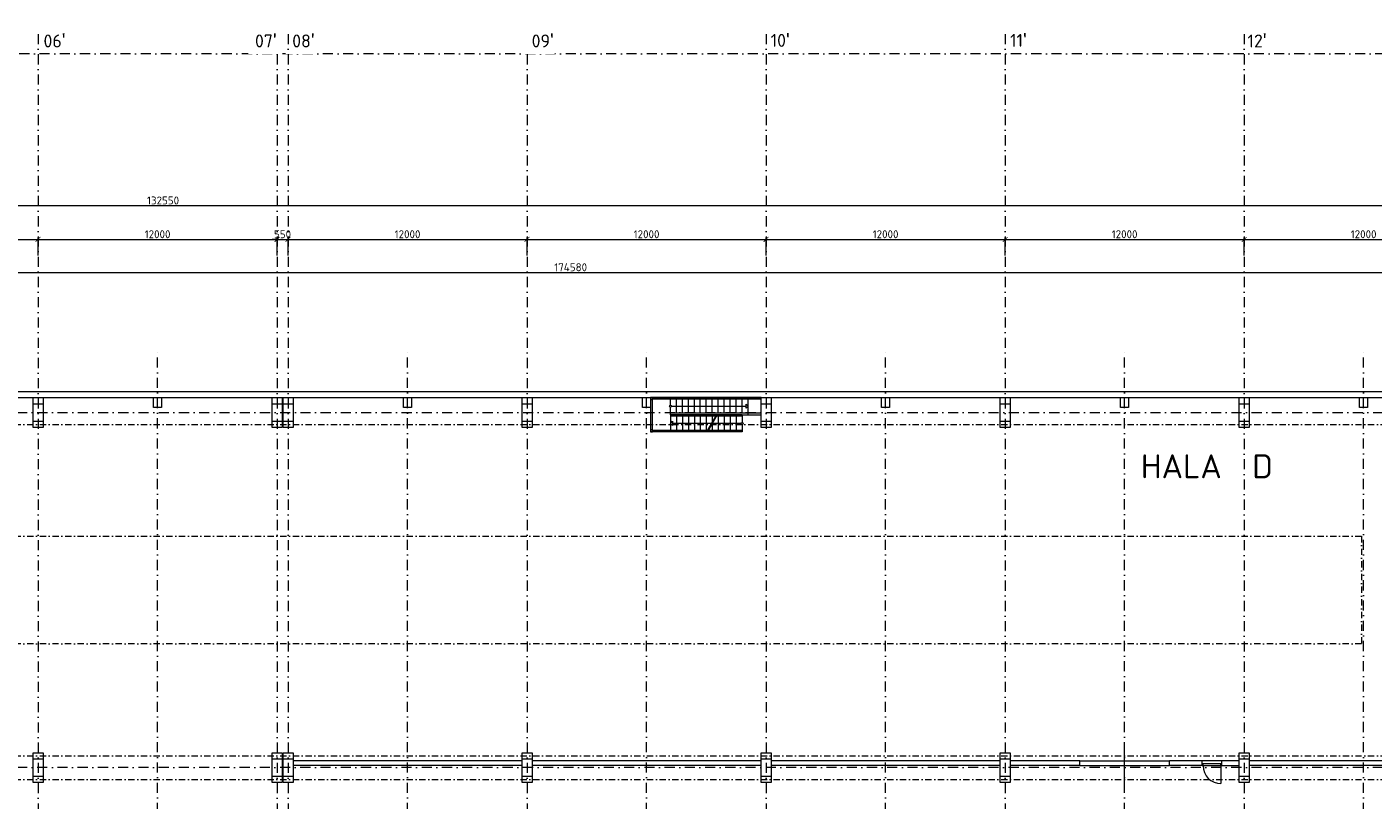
# Model space of a CAD drawing. Header units: millimetres. Extents: x -796345 to 3713765, y -2985421 to 2187451.
# Tile 125 of 256: x 65441 to 133026, y 61753 to 100555. Entities that reach past the tile are written whole.
import ezdxf
from ezdxf import colors
from ezdxf.entities.mleader import LeaderData, LeaderLine
from ezdxf.math import Vec2, Vec3

# ---------------------------------------------------------------- set-up
doc = ezdxf.new("R2010")
doc.units = ezdxf.units.MM
doc.header["$PDMODE"] = 1
for name, pattern in [('CENTERX2', [101.6, 63.5, -12.7, 12.7, -12.7]), ('DASHDOT', [25.4, 12.7, -6.35, 0, -6.35]), ('ČERCHOVANÁ', [25.4, 12.7, -6.35, 0, -6.35])]:
    doc.linetypes.add(name, pattern=pattern)
doc.layers.get('Defpoints').update_dxf_attribs({"color": 8})
for name, color, linetype, lineweight in [('A99_N_kce-nad-vid', 7, 'DASHDOT', 5), ('A99_N_koty-200', 5, 'Continuous', 5), ('A99_N_osy', 1, 'CENTERX2', 9), ('A99_N_txt-popis-200', 240, 'Continuous', 5), ('A99_N_txt-popis-50', 240, 'Continuous', 9), ('A99_S_kce-nad-vid', 181, 'DASHDOT', 5), ('A99_S_kce-pohl', 7, 'Continuous', 5), ('A99_S_kce-rez-sil', 7, 'Continuous', 15), ('A99_S_otvory', 7, 'Continuous', 5), ('A99_S_sloupy', 7, 'Continuous', 5)]:
    doc.layers.add(name, color=color, linetype=linetype, lineweight=lineweight)
doc.styles.add('A99_kota', font='isocpeur.ttf', dxfattribs={"height": 2})
doc.styles.add('A99_popis', font='isocpeur.ttf')
doc.styles.add('ad_popis 100', font='isocpeur.ttf', dxfattribs={"height": 200})
doc.dimstyles.new('A99_kota_200 new', dxfattribs={"dimscale": 200, "dimtxt": 2, "dimasz": 1.2, "dimexe": 0.5, "dimexo": 1.5, "dimgap": 0.3, "dimtad": 1, "dimdec": 0, "dimzin": 3, "dimdsep": 46, "dimtxsty": 'A99_kota', "dimblk": 'ARCHTICK', "dimcen": 2.5, "dimazin": 2, "dimtfac": 0.75, "dimtdec": 0, "dimtmove": 2, "dimatfit": 0, "dimfxl": 4, "dimfxlon": 1, "dimtolj": 1, "dimtzin": 0, "dimlwd": 5, "dimlwe": 5, "dimarcsym": 0})

# ---------------------------------------------------------------- blocks, each defined once
blk = doc.blocks.new('_ArchTick')
at = {"color": 0, "linetype": 'ByBlock', "const_width": 0.15}
blk.add_lwpolyline([(-0.5, -0.5), (0.5, 0.5)], dxfattribs=at)
blk = doc.blocks.new('*D144')
at = {"layer": 'A99_N_koty-200', "color": 0, "lineweight": 5, "transparency": 16777216}
for p, q in [((54000, 89090), (54000, 89990)), ((54000, 89890), (66000, 89890)), ((66000, 89090), (66000, 89990))]:
    blk.add_line(p, q, dxfattribs=at)
at = {"layer": 'Defpoints', "color": 0, "lineweight": 0, "transparency": 16777216}
for p in [(66000, 89890), (54000, 84024), (66000, 84024)]:
    blk.add_point(p, dxfattribs=at)
at = {"layer": 'A99_N_koty-200', "color": 0, "lineweight": 5, "transparency": 16777216, "xscale": 240, "yscale": 240, "zscale": 240, "rotation": 180}
blk.add_blockref('_ArchTick', (54000, 89890), dxfattribs=at)
at = {"layer": 'A99_N_koty-200', "color": 0, "lineweight": 5, "transparency": 16777216, "xscale": 240, "yscale": 240, "zscale": 240}
blk.add_blockref('_ArchTick', (66000, 89890), dxfattribs=at)
at = {"layer": 'A99_N_koty-200', "color": 0, "transparency": 16777216, "insert": (60000, 90150), "char_height": 400, "attachment_point": 5, "style": 'A99_kota'}
blk.add_mtext('\\A1;12000', dxfattribs=at)
blk = doc.blocks.new('*D145')
at = {"layer": 'A99_N_koty-200', "color": 0, "lineweight": 5, "transparency": 16777216}
for p, q in [((66000, 89090), (66000, 89990)), ((66000, 89890), (78000, 89890)), ((78000, 89090), (78000, 89990))]:
    blk.add_line(p, q, dxfattribs=at)
at = {"layer": 'Defpoints', "color": 0, "lineweight": 0, "transparency": 16777216}
for p in [(78000, 89890), (66000, 84024), (78000, 84024)]:
    blk.add_point(p, dxfattribs=at)
at = {"layer": 'A99_N_koty-200', "color": 0, "lineweight": 5, "transparency": 16777216, "xscale": 240, "yscale": 240, "zscale": 240, "rotation": 180}
blk.add_blockref('_ArchTick', (66000, 89890), dxfattribs=at)
at = {"layer": 'A99_N_koty-200', "color": 0, "lineweight": 5, "transparency": 16777216, "xscale": 240, "yscale": 240, "zscale": 240}
blk.add_blockref('_ArchTick', (78000, 89890), dxfattribs=at)
at = {"layer": 'A99_N_koty-200', "color": 0, "transparency": 16777216, "insert": (72000, 90150), "char_height": 400, "attachment_point": 5, "style": 'A99_kota'}
blk.add_mtext('\\A1;12000', dxfattribs=at)
blk = doc.blocks.new('*D146')
at = {"layer": 'A99_N_koty-200', "color": 0, "lineweight": 5, "transparency": 16777216}
for p, q in [((78000, 89890), (77760, 89890)), ((78000, 89090), (78000, 89990)), ((78000, 89890), (78550, 89890)), ((78550, 89090), (78550, 89990)), ((78550, 89890), (78790, 89890))]:
    blk.add_line(p, q, dxfattribs=at)
at = {"layer": 'Defpoints', "color": 0, "lineweight": 0, "transparency": 16777216}
for p in [(78550, 89890), (78000, 84024), (78550, 84024)]:
    blk.add_point(p, dxfattribs=at)
at = {"layer": 'A99_N_koty-200', "color": 0, "lineweight": 5, "transparency": 16777216, "xscale": 240, "yscale": 240, "zscale": 240}
blk.add_blockref('_ArchTick', (78000, 89890), dxfattribs=at)
at = {"layer": 'A99_N_koty-200', "color": 0, "lineweight": 5, "transparency": 16777216, "xscale": 240, "yscale": 240, "zscale": 240, "rotation": 180}
blk.add_blockref('_ArchTick', (78550, 89890), dxfattribs=at)
at = {"layer": 'A99_N_koty-200', "color": 0, "transparency": 16777216, "insert": (78275, 90150), "char_height": 400, "attachment_point": 5, "style": 'A99_kota'}
blk.add_mtext('\\A1;550', dxfattribs=at)
blk = doc.blocks.new('*D147')
at = {"layer": 'A99_N_koty-200', "color": 0, "lineweight": 5, "transparency": 16777216}
for p, q in [((78550, 89090), (78550, 89990)), ((78550, 89890), (90550, 89890)), ((90550, 89090), (90550, 89990))]:
    blk.add_line(p, q, dxfattribs=at)
at = {"layer": 'Defpoints', "color": 0, "lineweight": 0, "transparency": 16777216}
for p in [(90550, 89890), (78550, 84024), (90550, 84024)]:
    blk.add_point(p, dxfattribs=at)
at = {"layer": 'A99_N_koty-200', "color": 0, "lineweight": 5, "transparency": 16777216, "xscale": 240, "yscale": 240, "zscale": 240, "rotation": 180}
blk.add_blockref('_ArchTick', (78550, 89890), dxfattribs=at)
at = {"layer": 'A99_N_koty-200', "color": 0, "lineweight": 5, "transparency": 16777216, "xscale": 240, "yscale": 240, "zscale": 240}
blk.add_blockref('_ArchTick', (90550, 89890), dxfattribs=at)
at = {"layer": 'A99_N_koty-200', "color": 0, "transparency": 16777216, "insert": (84550, 90150), "char_height": 400, "attachment_point": 5, "style": 'A99_kota'}
blk.add_mtext('\\A1;12000', dxfattribs=at)
blk = doc.blocks.new('*D148')
at = {"layer": 'A99_N_koty-200', "color": 0, "lineweight": 5, "transparency": 16777216}
for p, q in [((90550, 89090), (90550, 89990)), ((90550, 89890), (102550, 89890)), ((102550, 89090), (102550, 89990))]:
    blk.add_line(p, q, dxfattribs=at)
at = {"layer": 'Defpoints', "color": 0, "lineweight": 0, "transparency": 16777216}
for p in [(102550, 89890), (90550, 84024), (102550, 84024)]:
    blk.add_point(p, dxfattribs=at)
at = {"layer": 'A99_N_koty-200', "color": 0, "lineweight": 5, "transparency": 16777216, "xscale": 240, "yscale": 240, "zscale": 240, "rotation": 180}
blk.add_blockref('_ArchTick', (90550, 89890), dxfattribs=at)
at = {"layer": 'A99_N_koty-200', "color": 0, "lineweight": 5, "transparency": 16777216, "xscale": 240, "yscale": 240, "zscale": 240}
blk.add_blockref('_ArchTick', (102550, 89890), dxfattribs=at)
at = {"layer": 'A99_N_koty-200', "color": 0, "transparency": 16777216, "insert": (96550, 90150), "char_height": 400, "attachment_point": 5, "style": 'A99_kota'}
blk.add_mtext('\\A1;12000', dxfattribs=at)
blk = doc.blocks.new('*D149')
at = {"layer": 'A99_N_koty-200', "color": 0, "lineweight": 5, "transparency": 16777216}
for p, q in [((102550, 89090), (102550, 89990)), ((102550, 89890), (114550, 89890)), ((114550, 89090), (114550, 89990))]:
    blk.add_line(p, q, dxfattribs=at)
at = {"layer": 'Defpoints', "color": 0, "lineweight": 0, "transparency": 16777216}
for p in [(114550, 89890), (102550, 84024), (114550, 84024)]:
    blk.add_point(p, dxfattribs=at)
at = {"layer": 'A99_N_koty-200', "color": 0, "lineweight": 5, "transparency": 16777216, "xscale": 240, "yscale": 240, "zscale": 240, "rotation": 180}
blk.add_blockref('_ArchTick', (102550, 89890), dxfattribs=at)
at = {"layer": 'A99_N_koty-200', "color": 0, "lineweight": 5, "transparency": 16777216, "xscale": 240, "yscale": 240, "zscale": 240}
blk.add_blockref('_ArchTick', (114550, 89890), dxfattribs=at)
at = {"layer": 'A99_N_koty-200', "color": 0, "transparency": 16777216, "insert": (108550, 90150), "char_height": 400, "attachment_point": 5, "style": 'A99_kota'}
blk.add_mtext('\\A1;12000', dxfattribs=at)
blk = doc.blocks.new('*D150')
at = {"layer": 'A99_N_koty-200', "color": 0, "lineweight": 5, "transparency": 16777216}
for p, q in [((114550, 89090), (114550, 89990)), ((114550, 89890), (126550, 89890)), ((126550, 89090), (126550, 89990))]:
    blk.add_line(p, q, dxfattribs=at)
at = {"layer": 'Defpoints', "color": 0, "lineweight": 0, "transparency": 16777216}
for p in [(126550, 89890), (114550, 84024), (126550, 84024)]:
    blk.add_point(p, dxfattribs=at)
at = {"layer": 'A99_N_koty-200', "color": 0, "lineweight": 5, "transparency": 16777216, "xscale": 240, "yscale": 240, "zscale": 240, "rotation": 180}
blk.add_blockref('_ArchTick', (114550, 89890), dxfattribs=at)
at = {"layer": 'A99_N_koty-200', "color": 0, "lineweight": 5, "transparency": 16777216, "xscale": 240, "yscale": 240, "zscale": 240}
blk.add_blockref('_ArchTick', (126550, 89890), dxfattribs=at)
at = {"layer": 'A99_N_koty-200', "color": 0, "transparency": 16777216, "insert": (120550, 90150), "char_height": 400, "attachment_point": 5, "style": 'A99_kota'}
blk.add_mtext('\\A1;12000', dxfattribs=at)
blk = doc.blocks.new('*D151')
at = {"layer": 'A99_N_koty-200', "color": 0, "lineweight": 5, "transparency": 16777216}
for p, q in [((126550, 89090), (126550, 89990)), ((126550, 89890), (138550, 89890)), ((138550, 89090), (138550, 89990))]:
    blk.add_line(p, q, dxfattribs=at)
at = {"layer": 'Defpoints', "color": 0, "lineweight": 0, "transparency": 16777216}
for p in [(138550, 89890), (126550, 84024), (138550, 84024)]:
    blk.add_point(p, dxfattribs=at)
at = {"layer": 'A99_N_koty-200', "color": 0, "lineweight": 5, "transparency": 16777216, "xscale": 240, "yscale": 240, "zscale": 240, "rotation": 180}
blk.add_blockref('_ArchTick', (126550, 89890), dxfattribs=at)
at = {"layer": 'A99_N_koty-200', "color": 0, "lineweight": 5, "transparency": 16777216, "xscale": 240, "yscale": 240, "zscale": 240}
blk.add_blockref('_ArchTick', (138550, 89890), dxfattribs=at)
at = {"layer": 'A99_N_koty-200', "color": 0, "transparency": 16777216, "insert": (132550, 90150), "char_height": 400, "attachment_point": 5, "style": 'A99_kota'}
blk.add_mtext('\\A1;12000', dxfattribs=at)
blk = doc.blocks.new('*D159')
at = {"layer": 'A99_N_koty-200', "color": 0, "lineweight": 5, "transparency": 16777216}
for p, q in [((6000, 90785), (6000, 91685)), ((6000, 91585), (138550, 91585)), ((138550, 90785), (138550, 91685))]:
    blk.add_line(p, q, dxfattribs=at)
at = {"layer": 'Defpoints', "color": 0, "lineweight": 0, "transparency": 16777216}
for p in [(138550, 91585), (6000, 84024), (138550, 84024)]:
    blk.add_point(p, dxfattribs=at)
at = {"layer": 'A99_N_koty-200', "color": 0, "lineweight": 5, "transparency": 16777216, "xscale": 240, "yscale": 240, "zscale": 240, "rotation": 180}
blk.add_blockref('_ArchTick', (6000, 91585), dxfattribs=at)
at = {"layer": 'A99_N_koty-200', "color": 0, "lineweight": 5, "transparency": 16777216, "xscale": 240, "yscale": 240, "zscale": 240}
blk.add_blockref('_ArchTick', (138550, 91585), dxfattribs=at)
at = {"layer": 'A99_N_koty-200', "color": 0, "transparency": 16777216, "insert": (72275, 91845), "char_height": 400, "attachment_point": 5, "style": 'A99_kota'}
blk.add_mtext('\\A1;132550', dxfattribs=at)
blk = doc.blocks.new('*D162')
at = {"layer": 'A99_N_koty-200', "color": 0, "lineweight": 5, "transparency": 16777216}
for p, q in [((5450, 87432), (5450, 88332)), ((5450, 88232), (180030, 88232)), ((180030, 87432), (180030, 88332))]:
    blk.add_line(p, q, dxfattribs=at)
at = {"layer": 'Defpoints', "color": 0, "lineweight": 0, "transparency": 16777216}
for p in [(180030, 88232), (5450, 82250), (180030, 81380)]:
    blk.add_point(p, dxfattribs=at)
at = {"layer": 'A99_N_koty-200', "color": 0, "lineweight": 5, "transparency": 16777216, "xscale": 240, "yscale": 240, "zscale": 240, "rotation": 180}
blk.add_blockref('_ArchTick', (5450, 88232), dxfattribs=at)
at = {"layer": 'A99_N_koty-200', "color": 0, "lineweight": 5, "transparency": 16777216, "xscale": 240, "yscale": 240, "zscale": 240}
blk.add_blockref('_ArchTick', (180030, 88232), dxfattribs=at)
at = {"layer": 'A99_N_koty-200', "color": 0, "transparency": 16777216, "insert": (92740, 88492), "char_height": 400, "attachment_point": 5, "style": 'A99_kota'}
blk.add_mtext('\\A1;174580', dxfattribs=at)

msp = doc.modelspace()

# ---------------------------------------------------------------- linework, layer by layer
at = {"layer": 'A99_N_kce-nad-vid', "color": 1, "linetype": 'ČERCHOVANÁ', "lineweight": 9, "ltscale": 25}
for p, q in [((12100, 75005.3), (132450, 75005.3)), ((132450, 75005.3), (132450, 69595))]:
    msp.add_line(p, q, dxfattribs=at)
msp.add_lwpolyline([(132450, 69594.7), (12100, 69594.7)], dxfattribs=at)
at = {"layer": 'A99_N_osy', "linetype": 'DASHDOT', "ltscale": 40}
for p, q in [((66000, 100200), (66000, -5085)), ((78000, 100200), (78000, -5085)), ((90550, 100200), (90550, -5085)), ((102550, 100200), (102550, -5010)), ((114550, 100200), (114550, -5085)), ((126550, 100200), (126550, 25717.8)), ((3980, 81200), (138800, 81200)), ((150800, 63380), (3980, 63380))]:
    msp.add_line(p, q, dxfattribs=at)
for points in [[(152950, 99200), (4375, 99200)], [(72000, 22490), (72000, 84377.5)], [(84550, 22490), (84550, 84377.5)], [(96550, 22490), (96550, 84377.5)], [(108550, 22490), (108550, 84377.5)], [(120550, 22490), (120550, 84377.5)], [(132550, 22490), (132550, 84377.5)]]:
    msp.add_lwpolyline(points, dxfattribs=at)
at = {"layer": 'A99_S_kce-nad-vid', "linetype": 'DASHDOT', "ltscale": 25}
for p, q in [((5750, 80610), (138800, 80610)), ((5750, 63970), (138800, 63970)), ((5750, 62790), (150800, 62790))]:
    msp.add_line(p, q, dxfattribs=at)
at = {"layer": 'A99_S_kce-pohl', "linetype": 'Continuous', "ltscale": 10}
for p, q in [((102300, 81950), (96750, 81950)), ((96825, 81875), (96825, 80305)), ((102300, 81875), (96825, 81875)), ((97750, 81570), (97750, 81950)), ((98050, 81165), (98050, 81875)), ((98350, 81165), (98350, 81875)), ((98650, 81165), (98650, 81875)), ((98950, 81165), (98950, 81875)), ((99250, 81165), (99250, 81875)), ((99550, 81165), (99550, 81875)), ((99850, 81165), (99850, 81875)), ((100150, 81165), (100150, 81875)), ((100450, 81165), (100450, 81875)), ((100750, 81165), (100750, 81875)), ((101050, 81165), (101050, 81875)), ((101350, 81165), (101350, 81875)), ((101650, 81090), (101650, 81950)), ((96750, 81770), (96750, 80230)), ((97750, 81090), (97750, 81470)), ((102300, 81165), (97750, 81165)), ((97800, 81520), (101543.9, 81520)), ((101650, 81520), (101543.9, 81626.1)), ((101543.9, 81413.9), (101543.9, 81626.1)), ((101650, 81520), (101543.9, 81413.9)), ((97750, 81090), (97750, 80230)), ((100063.6, 81090), (97750, 81090)), ((100020.3, 81015), (97750, 81015)), ((97750, 80660), (97856.1, 80766.1)), ((97750, 80660), (97856.1, 80553.9)), ((97856.1, 80766.1), (97856.1, 80553.9)), ((99815.4, 80660), (97856.1, 80660)), ((98050, 81015), (98050, 80305)), ((98350, 81015), (98350, 80305)), ((98650, 81015), (98650, 80305)), ((98950, 81015), (98950, 80305)), ((99250, 81015), (99250, 80305)), ((99550, 81015), (99550, 80305)), ((100063.6, 81090), (99567.1, 80230)), ((100098.3, 81090), (99601.7, 80230)), ((99850, 81015), (99850, 80720)), ((101300, 80660), (99850, 80660)), ((99850, 80660), (99850, 80305)), ((101350, 81015), (100055, 81015)), ((101350, 81090), (100063.6, 81090)), ((100150, 81015), (100150, 80305)), ((100450, 81015), (100450, 80305)), ((100750, 81015), (100750, 80305)), ((101050, 81015), (101050, 80305)), ((101350, 81090), (101350, 80710)), ((101350, 81090), (102300, 81090)), ((101350, 80610), (101350, 80230)), ((99567.1, 80230), (96750, 80230)), ((99610.4, 80305), (96825, 80305)), ((101350, 80230), (99567.1, 80230)), ((101350, 80305), (99645, 80305))]:
    msp.add_line(p, q, dxfattribs=at)
for points in [[(96750, 81850), (96850, 81850), (96850, 81950), (96750, 81950)], [(96750, 80230), (96850, 80230), (96850, 80330), (96750, 80330)]]:
    msp.add_lwpolyline(points, close=True, dxfattribs=at)
for centre in [(97750, 81520), (101350, 80660)]:
    msp.add_circle(centre, 50, dxfattribs=at)
at = {"layer": 'A99_S_kce-rez-sil', "linetype": 'Continuous'}
for p, q in [((11800, 82250), (161650, 82250)), ((12200, 81950), (138300, 81950))]:
    msp.add_line(p, q, dxfattribs=at)
at = {"layer": 'A99_S_kce-rez-sil'}
for p, q in [((90300, 63730), (78800, 63730)), ((102300, 63730), (90800, 63730)), ((114300, 63730), (102800, 63730)), ((118300, 63730), (114800, 63730)), ((118300, 63480), (118300, 63730)), ((118300, 63730), (122800, 63730)), ((124440, 63730), (122800, 63730)), ((122800, 63480), (122800, 63730)), ((124440, 63480), (124440, 63730)), ((126300, 63730), (125440, 63730)), ((125440, 63480), (125440, 63730)), ((138300, 63730), (126800, 63730)), ((90300, 63480), (78800, 63480)), ((102300, 63480), (90800, 63480)), ((114300, 63480), (102800, 63480)), ((118300, 63480), (114800, 63480)), ((118300, 63480), (122800, 63480)), ((124440, 63480), (122800, 63480)), ((125440, 63480), (126300, 63480)), ((138300, 63480), (126800, 63480))]:
    msp.add_line(p, q, dxfattribs=at)
at = {"layer": 'A99_S_otvory'}
for p, q in [((120550, 62379.6), (120550, 64276)), ((125440, 63730), (124440, 63730)), ((124440, 63580), (125440, 63580)), ((124490, 63480), (124490, 63580)), ((125390, 63480), (125390, 63580)), ((124440, 63480), (125440, 63480)), ((125390, 63480), (125390, 62580))]:
    msp.add_line(p, q, dxfattribs=at)
msp.add_arc((125390, 63480), 900, 180, 270, dxfattribs=at)
at = {"layer": 'A99_S_sloupy', "linetype": 'Continuous', "ltscale": 2}
for points in [[(66250, 80450), (65750, 80450), (65750, 81950), (66250, 81950)], [(66250, 80450), (65750, 80450), (65750, 81950), (66250, 81950)], [(78250, 80450), (77750, 80450), (77750, 81950), (78250, 81950)], [(78250, 80450), (77750, 80450), (77750, 81950), (78250, 81950)], [(78800, 80450), (78300, 80450), (78300, 81950), (78800, 81950)], [(78800, 80450), (78300, 80450), (78300, 81950), (78800, 81950)], [(90800, 80450), (90300, 80450), (90300, 81950), (90800, 81950)], [(90800, 80450), (90300, 80450), (90300, 81950), (90800, 81950)], [(102800, 80450), (102300, 80450), (102300, 81950), (102800, 81950)], [(102800, 80450), (102300, 80450), (102300, 81950), (102800, 81950)], [(114800, 80450), (114300, 80450), (114300, 81950), (114800, 81950)], [(114800, 80450), (114300, 80450), (114300, 81950), (114800, 81950)], [(126800, 80450), (126300, 80450), (126300, 81950), (126800, 81950)], [(126800, 80450), (126300, 80450), (126300, 81950), (126800, 81950)], [(66250, 62630), (65750, 62630), (65750, 64130), (66250, 64130)], [(66250, 62630), (65750, 62630), (65750, 64130), (66250, 64130)], [(78250, 62630), (77750, 62630), (77750, 64130), (78250, 64130)], [(78250, 62630), (77750, 62630), (77750, 64130), (78250, 64130)], [(78800, 62630), (78300, 62630), (78300, 64130), (78800, 64130)], [(78800, 62630), (78300, 62630), (78300, 64130), (78800, 64130)], [(90800, 62630), (90300, 62630), (90300, 64130), (90800, 64130)], [(90800, 62630), (90300, 62630), (90300, 64130), (90800, 64130)], [(102800, 62630), (102300, 62630), (102300, 64130), (102800, 64130)], [(102800, 62630), (102300, 62630), (102300, 64130), (102800, 64130)], [(114800, 62630), (114300, 62630), (114300, 64130), (114800, 64130)], [(114800, 62630), (114300, 62630), (114300, 64130), (114800, 64130)], [(126800, 62630), (126300, 62630), (126300, 64130), (126800, 64130)], [(126800, 62630), (126300, 62630), (126300, 64130), (126800, 64130)]]:
    msp.add_lwpolyline(points, close=True, dxfattribs=at)
at = {"layer": 'A99_S_sloupy', "linetype": 'Continuous', "lineweight": 20, "ltscale": 2}
for points in [[(65750, 81950), (66250, 81950), (66250, 81630), (65750, 81630)], [(72200, 81450), (71800, 81450), (71800, 81950), (72200, 81950)], [(77750, 81950), (78250, 81950), (78250, 81630), (77750, 81630)], [(78300, 81950), (78800, 81950), (78800, 81630), (78300, 81630)], [(84750, 81450), (84350, 81450), (84350, 81950), (84750, 81950)], [(90300, 81950), (90800, 81950), (90800, 81630), (90300, 81630)], [(96750, 81450), (96350, 81450), (96350, 81950), (96750, 81950)], [(102300, 81950), (102800, 81950), (102800, 81630), (102300, 81630)], [(108750, 81450), (108350, 81450), (108350, 81950), (108750, 81950)], [(114300, 81950), (114800, 81950), (114800, 81630), (114300, 81630)], [(120750, 81450), (120350, 81450), (120350, 81950), (120750, 81950)], [(126300, 81950), (126800, 81950), (126800, 81630), (126300, 81630)], [(132750, 81450), (132350, 81450), (132350, 81950), (132750, 81950)], [(65750, 80770), (66250, 80770), (66250, 80450), (65750, 80450)], [(77750, 80770), (78250, 80770), (78250, 80450), (77750, 80450)], [(78300, 80770), (78800, 80770), (78800, 80450), (78300, 80450)], [(90300, 80770), (90800, 80770), (90800, 80450), (90300, 80450)], [(102300, 80770), (102800, 80770), (102800, 80450), (102300, 80450)], [(114300, 80770), (114800, 80770), (114800, 80450), (114300, 80450)], [(126300, 80770), (126800, 80770), (126800, 80450), (126300, 80450)], [(65750, 64130), (66250, 64130), (66250, 63810), (65750, 63810)], [(77750, 64130), (78250, 64130), (78250, 63810), (77750, 63810)], [(78300, 64130), (78800, 64130), (78800, 63810), (78300, 63810)], [(90300, 64130), (90800, 64130), (90800, 63810), (90300, 63810)], [(102300, 64130), (102800, 64130), (102800, 63810), (102300, 63810)], [(114300, 64130), (114800, 64130), (114800, 63810), (114300, 63810)], [(126300, 64130), (126800, 64130), (126800, 63810), (126300, 63810)], [(65750, 62950), (66250, 62950), (66250, 62630), (65750, 62630)], [(77750, 62950), (78250, 62950), (78250, 62630), (77750, 62630)], [(78300, 62950), (78800, 62950), (78800, 62630), (78300, 62630)], [(90300, 62950), (90800, 62950), (90800, 62630), (90300, 62630)], [(102300, 62950), (102800, 62950), (102800, 62630), (102300, 62630)], [(114300, 62950), (114800, 62950), (114800, 62630), (114300, 62630)], [(126300, 62950), (126800, 62950), (126800, 62630), (126300, 62630)]]:
    msp.add_lwpolyline(points, close=True, dxfattribs=at)

# ---------------------------------------------------------------- texts
at = {"layer": 'A99_N_txt-popis-200', "lineweight": 9, "ltscale": 5, "style": 'ad_popis 100'}
msp.add_text('HALA  D', height=1200, dxfattribs=at).set_placement((121370, 77905))
at = {"layer": 'A99_N_txt-popis-200', "lineweight": 0, "char_height": 650, "attachment_point": 1, "style": 'ad_popis 100'}
for s, insert in [("06{\\fArial|b0|i0|c238|p34;\\H1.08333x;'}", (66275, 100230)), ("10{\\fArial|b0|i0|c238|p34;\\H1.08333x;'}", (102780, 100258.5)), ("11{\\fArial|b0|i0|c238|p34;\\H1.08333x;'}", (114800, 100258.5)), ("12{\\fArial|b0|i0|c238|p34;\\H1.08333x;'}", (126720, 100228.5))]:
    msp.add_mtext_dynamic_manual_height_columns(s, width=832.5, gutter_width=1000, heights=[0], dxfattribs=dict(at, insert=insert))

# ---------------------------------------------------------------- dimensions: what is measured, and where the dimension line sits
at = {"layer": 'A99_N_koty-200'}
for base, p1, p2, picture, middle in [((138550, 91585.3), (6000, 84023.6), (138550, 84023.6), '*D159', (72275, 91845.3)), ((66000, 89889.6), (54000, 84023.6), (66000, 84023.6), '*D144', (60000, 90149.6)), ((78000, 89889.6), (66000, 84023.6), (78000, 84023.6), '*D145', (72000, 90149.6)), ((78550, 89889.6), (78000, 84023.6), (78550, 84023.6), '*D146', (78275, 90149.6)), ((90550, 89889.6), (78550, 84023.6), (90550, 84023.6), '*D147', (84550, 90149.6)), ((102550, 89889.6), (90550, 84023.6), (102550, 84023.6), '*D148', (96550, 90149.6)), ((114550, 89889.6), (102550, 84023.6), (114550, 84023.6), '*D149', (108550, 90149.6)), ((126550, 89889.6), (114550, 84023.6), (126550, 84023.6), '*D150', (120550, 90149.6)), ((138550, 89889.6), (126550, 84023.6), (138550, 84023.6), '*D151', (132550, 90149.6)), ((180030, 88232.3), (5450, 82250), (180030, 81380), '*D162', (92740, 88492.3))]:
    dim = msp.add_linear_dim(base=base, p1=p1, p2=p2, dimstyle='A99_kota_200 new', override={"dimscale": 0, "dimtix": 1, "dimtofl": 1, "dimtmove": 1, "dimatfit": 1}, dxfattribs=at)
    dim.commit()
    dim.dimension.update_dxf_attribs({"geometry": picture, "text_midpoint": middle})

# ---------------------------------------------------------------- leaders
at = {"layer": 'A99_N_txt-popis-50', "lineweight": 9}
ml = msp.add_multileader_mtext('Standard', dxfattribs=at)
ml.set_content('\\A1;{\\C256;výměna stávajících sekční vrat za nová}', color=1, style='A99_popis')
ml.set_leader_properties(color=256, linetype='ByLayer', lineweight=-1)
ml.build(insert=Vec2(0, 0))
ml.multileader.update_dxf_attribs({"dogleg_length": 200, "arrow_head_size": 300, "scale": 200})
ctx = ml.context
ctx.base_point, ctx.scale, ctx.char_height, ctx.arrow_head_size, ctx.landing_gap_size, ctx.plane_origin = Vec3(9095, 72885), 200, 400, 300, 1000, Vec3(8542.5, 64790)
notes = []
notes.append((ctx, [(0, (1, 1, 0), (8295, 72885), (1, 0), 800, [(0, [(5830, 72885)], 0, [])])]))
ctx.mtext.insert, ctx.mtext.width, ctx.mtext.flow_direction = Vec3(10095, 73145), 9865.703, 5
ml = msp.add_multileader_mtext('Standard', dxfattribs=at)
ml.set_content('\\A1;{\\C256;osazení nových dveří\\P(požární únik)}', color=1, style='A99_popis')
ml.set_leader_properties(color=256, linetype='ByLayer', lineweight=-1)
ml.build(insert=Vec2(0, 0))
ml.multileader.update_dxf_attribs({"dogleg_length": 6.4, "arrow_head_size": 200, "scale": 200})
ctx = ml.context
ctx.base_point, ctx.scale, ctx.char_height, ctx.arrow_head_size, ctx.landing_gap_size, ctx.plane_origin = Vec3(9575, 69050), 200, 400, 200, 400, Vec3(8542.5, 60475.8)
notes.append((ctx, [(0, (1, 1, 0), (8295, 69050), (1, 0), 1280, [(0, [(5750, 67035)], 0, [])])]))
ctx.mtext.insert, ctx.mtext.width, ctx.mtext.flow_direction = Vec3(9975, 69310), 5317.307, 5
for ctx, leaders in notes:
    for number, flags, end, landing, length, lines in leaders:
        leader = LeaderData()
        leader.index, (leader.has_last_leader_line, leader.has_dogleg_vector, leader.attachment_direction) = number, flags
        leader.last_leader_point, leader.dogleg_vector, leader.dogleg_length = Vec3(end), Vec3(landing), length
        for number, points, colour, breaks in lines:
            line = LeaderLine()
            line.index, line.vertices, line.color, line.breaks = number, Vec3.list(points), colors.encode_raw_color(colour), breaks
            leader.lines.append(line)
        ctx.leaders.append(leader)

# ---------------------------------------------------------------- next in the draw order: texts
at = {"layer": 'A99_N_txt-popis-200', "lineweight": 0, "char_height": 650, "attachment_point": 1, "style": 'ad_popis 100', "bg_fill": 2}
for s, insert in [("07{\\fArial|b0|i0|c238|p34;\\H1.08333x;'}", (76890, 100230)), ("08{\\fArial|b0|i0|c238|p34;\\H1.08333x;'}", (78760, 100230)), ("09{\\fArial|b0|i0|c238|p34;\\H1.08333x;'}", (90780, 100230))]:
    msp.add_mtext_dynamic_manual_height_columns(s, width=832.5, gutter_width=1000, heights=[0], dxfattribs=dict(at, insert=insert))

# ---------------------------------------------------------------- next in the draw order: linework, layer by layer
at = {"layer": 'A99_N_osy', "linetype": 'DASHDOT', "ltscale": 40}
msp.add_line((78550, 100200), (78550, -5085), dxfattribs=at)

doc.saveas('drawing.dxf')
